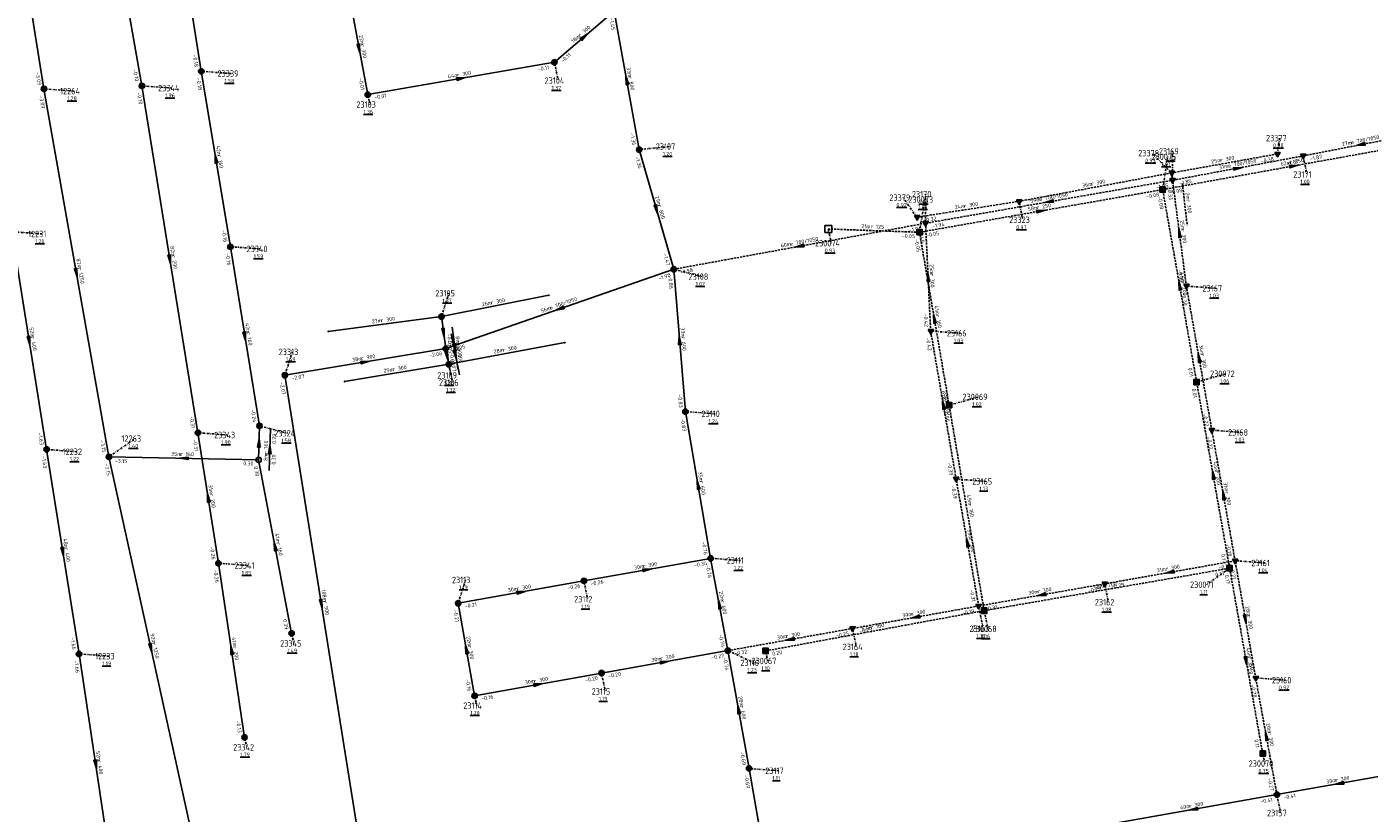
# Model space of a CAD drawing. Extents: x 188323 to 208361, y 565368 to 574910.
# Tile 148 of 256: x 201337 to 201651, y 569708 to 569892. Entities that reach past the tile are written whole.
import ezdxf

# ---------------------------------------------------------------- set-up
doc = ezdxf.new("R2010")
doc.units = 0
doc.linetypes.add('DASHDOT', pattern=[1, 0.5, -0.25, 0, -0.25])
doc.linetypes.add('DASHED', pattern=[0.75, 0.5, -0.25])
doc.layers.get('0').update_dxf_attribs({"linetype": 'CONTINUOUS'})
for name, color, linetype in [('RIO-AFM', 7, 'CONTINUOUS'), ('RIO-BOK', 7, 'CONTINUOUS'), ('RIO-DET', 7, 'CONTINUOUS'), ('RIO-KNP', 7, 'CONTINUOUS'), ('RIO-KNR', 7, 'CONTINUOUS'), ('RIO-LAG_0B', 7, 'CONTINUOUS'), ('RIO-LAG_1B', 7, 'DASHED'), ('RIO-LAG_2B', 7, 'DASHED'), ('RIO-LEN', 7, 'CONTINUOUS'), ('RIO-MVD', 1, 'CONTINUOUS'), ('RIO-VRB', 6, 'DASHDOT'), ('RIO-VRH', 7, 'CONTINUOUS')]:
    doc.layers.add(name, color=color, linetype=linetype)
doc.styles.add('RIO-TXT', font='isocp.shx')

# ---------------------------------------------------------------- blocks, each defined once
blk = doc.blocks.new('L_VHR')
blk.add_lwpolyline([(-0.5, 0), (0.5, 0), (-0.5, 0.15), (-0.5, -0.15), (0.5, 0)])
blk = doc.blocks.new('K_IPG')
blk.add_circle((0, 0), 0.5)
for points in [[(0, 0), (-0.5, 0), (-0.433013, 0.25)], [(0, 0), (-0.433013, -0.25), (-0.5, 0)], [(0, 0), (-0.433013, 0.25), (-0.25, 0.433013)], [(0, 0), (-0.25, -0.433013), (-0.433013, -0.25)], [(0, 0), (-0.25, 0.433013), (0, 0.5)], [(0, 0), (0, -0.5), (-0.25, -0.433013)], [(0, 0), (0, 0.5), (0.25, 0.433013)], [(0, 0), (0.25, 0.433013), (0.433013, 0.25)], [(0, 0), (0.433013, 0.25), (0.5, 0)], [(0, 0), (0.5, 0), (0.433013, -0.25)], [(0, 0), (0.433013, -0.25), (0.25, -0.433013)], [(0, 0), (0.25, -0.433013), (0, -0.5)]]:
    blk.add_solid(points)
at = {"style": 'RIO-TXT', "flags": 1}
blk.add_attdef('KNOOPNAAM', (2, 2), '', height=1, dxfattribs=at)
blk = doc.blocks.new('K_IPR')
blk.add_lwpolyline([(-0.5, -0.5), (0.5, -0.5), (0.5, 0.5), (-0.5, 0.5)], close=True)
blk.add_solid([(-0.5, 0.5), (0.5, 0.5), (-0.5, -0.5), (0.5, -0.5)])
at = {"style": 'RIO-TXT', "flags": 1}
blk.add_attdef('KNOOPNAAM', (2, 2), '', height=1, dxfattribs=at)
blk = doc.blocks.new('K_DIV')
for p, q in [((-0.65, 0.65), (-0.65, -0.65)), ((0.65, 0.65), (-0.65, 0.65)), ((0.65, -0.65), (0.65, 0.65)), ((-0.65, -0.65), (0.65, -0.65))]:
    blk.add_line(p, q)
blk = doc.blocks.new('K_IPD')
blk.add_lwpolyline([(-0.496027, 0.307994), (0.503973, 0.307994), (0.003973, -0.558031)], close=True)
blk.add_solid([(-0.496027, 0.307994), (0.503973, 0.307994), (0.003973, -0.558031)])
at = {"style": 'RIO-TXT', "flags": 1}
blk.add_attdef('KNOOPNAAM', (2, 2), '', height=1, dxfattribs=at)
blk = doc.blocks.new('K_TEE')
for p, q in [((-0.15, 0.25), (0.15, 0.25)), ((0, -0.25), (0, 0.25))]:
    blk.add_line(p, q)
blk.add_circle((0, 0), 0.5)
at = {"style": 'RIO-TXT', "flags": 1}
blk.add_attdef('KNOOPNAAM', (2, 2), '', height=1, dxfattribs=at)
blk = doc.blocks.new('K_FIC')
blk.add_circle((0, 0), 0.0625)
at = {"style": 'RIO-TXT', "flags": 1}
blk.add_attdef('KNOOPNAAM', (2, 2), '', height=1, dxfattribs=at)
blk = doc.blocks.new('189_02______23105_____23109_')
at = {"layer": 'RIO-LAG_0B'}
blk.add_line((0, 0), (1.283, -9.737), dxfattribs=at)
at = {"layer": 'RIO-VRH', "xscale": 2, "yscale": 2, "zscale": 2, "rotation": 277.4824}
blk.add_blockref('L_VHR', (0.6415, -4.8685), dxfattribs=at)
at = {"layer": 'RIO-AFM', "style": 'RIO-TXT'}
blk.add_text('r 300', height=0.9, rotation=277.4824, dxfattribs=at).set_placement((0.9964, -3.7324))
at = {"layer": 'RIO-BOK', "style": 'RIO-TXT'}
for s, p in [('-0.07', (-1.205, -1.5708)), ('-0.08', (-0.6403, -5.8547))]:
    blk.add_text(s, height=0.9, rotation=277.4824, dxfattribs=at).set_placement(p)
at = {"layer": 'RIO-LEN', "style": 'RIO-TXT'}
blk.add_text('8m', height=0.9, rotation=277.4824, dxfattribs=at).set_placement((0.7846, -2.1263))
blk = doc.blocks.new('190_02______23106_____23109_')
at = {"layer": 'RIO-LAG_0B'}
blk.add_line((0, 0), (-1.935, 9.628), dxfattribs=at)
at = {"layer": 'RIO-VRH', "xscale": 2, "yscale": 2, "zscale": 2, "rotation": 281.3481}
blk.add_blockref('L_VHR', (-0.9675, 4.814), dxfattribs=at)
at = {"layer": 'RIO-AFM', "style": 'RIO-TXT'}
blk.add_text('r 300', height=0.9, rotation=281.3481, dxfattribs=at).set_placement((-0.6893, 5.9718))
at = {"layer": 'RIO-BOK', "style": 'RIO-TXT'}
for s, p in [('-0.05', (-3.0314, 7.9796)), ('-0.07', (-2.1792, 3.7444))]:
    blk.add_text(s, height=0.9, rotation=281.3481, dxfattribs=at).set_placement(p)
at = {"layer": 'RIO-LEN', "style": 'RIO-TXT'}
blk.add_text('4m', height=0.9, rotation=281.3481, dxfattribs=at).set_placement((-1.0089, 7.56))
blk = doc.blocks.new('191_02______23378_____23169_')
at = {"layer": 'RIO-LAG_2B'}
blk.add_line((0, 0), (1.127, -9.757), dxfattribs=at)
at = {"layer": 'RIO-AFM', "style": 'RIO-TXT'}
blk.add_text('r 300', height=0.9, rotation=276.5654, dxfattribs=at).set_placement((0.9365, -3.7478))
at = {"layer": 'RIO-LEN', "style": 'RIO-TXT'}
blk.add_text('2m', height=0.9, rotation=276.5654, dxfattribs=at).set_placement((0.7505, -2.1385))
blk = doc.blocks.new('200_02______23374_____23324_')
at = {"layer": 'RIO-LAG_0B'}
blk.add_line((0, 0), (0.248, 9.817), dxfattribs=at)
at = {"layer": 'RIO-VRH', "xscale": 2, "yscale": 2, "zscale": 2, "rotation": 88.5408}
blk.add_blockref('L_VHR', (0.124, 4.9085), dxfattribs=at)
at = {"layer": 'RIO-AFM', "style": 'RIO-TXT'}
blk.add_text('r 160', height=0.9, rotation=88.5408, dxfattribs=at).set_placement((-0.4029, 3.8415))
at = {"layer": 'RIO-BOK', "style": 'RIO-TXT'}
for s, p in [('0.29', (1.558, 6.2223)), ('0.30', (1.435, 1.3639))]:
    blk.add_text(s, height=0.9, rotation=88.5408, dxfattribs=at).set_placement(p)
at = {"layer": 'RIO-LEN', "style": 'RIO-TXT'}
blk.add_text('8m', height=0.9, rotation=88.5408, dxfattribs=at).set_placement((-0.4439, 2.222))

msp = doc.modelspace()

# ---------------------------------------------------------------- linework, layer by layer
at = {"layer": 'RIO-LAG_0B'}
for p, q in [((201340.8, 569877.696), (201322.496, 569991.808)), ((201377.6, 569881.792), (201371.104, 569922.432)), ((201356.4, 569919.488), (201363.696, 569878.4)), ((201412.512, 569897.92), (201416.512, 569876.352)), ((201474.16, 569895.872), (201460.176, 569883.904)), ((201474.16, 569895.872), (201480, 569863.488)), ((201416.512, 569876.352), (201460.176, 569883.904)), ((201384.4, 569840.768), (201377.6, 569881.792)), ((201356, 569791.68), (201340.8, 569877.696)), ((201363.696, 569878.4), (201376.8, 569797.312)), ((201480, 569863.488), (201488.096, 569835.52)), ((201333.296, 569844.288), (201341.408, 569793.408)), ((201391.2, 569798.912), (201384.4, 569840.768)), ((201488.096, 569835.52), (201434.752, 569816.96)), ((201488.096, 569835.52), (201490.8, 569802.24)), ((201433.776, 569824.448), (201458.88, 569829.44)), ((201433.776, 569824.448), (201407.296, 569820.992)), ((201433.776, 569824.448), (201434.752, 569816.96)), ((201434.752, 569816.96), (201397.136, 569810.752)), ((201435.488, 569813.312), (201434.752, 569816.96)), ((201435.488, 569813.312), (201462.608, 569818.368)), ((201397.136, 569810.752), (201414.224, 569703.872)), ((201435.488, 569813.312), (201411.12, 569809.28)), ((201490.8, 569802.24), (201496.704, 569767.936)), ((201391.008, 569790.976), (201391.2, 569798.912)), ((201381.6, 569766.784), (201376.8, 569797.312)), ((201341.408, 569793.408), (201348.992, 569745.6)), ((201356, 569791.68), (201375.632, 569702.336)), ((201391.008, 569790.976), (201356, 569791.68)), ((201398.704, 569750.4), (201391.008, 569790.976)), ((201381.6, 569766.784), (201387.696, 569726.08)), ((201496.704, 569767.936), (201467.088, 569762.688)), ((201496.704, 569767.936), (201500.736, 569746.368)), ((201467.088, 569762.688), (201437.664, 569757.44)), ((201437.664, 569757.44), (201441.504, 569735.808)), ((201348.992, 569745.6), (201356.8, 569694.016)), ((201471.2, 569741.12), (201500.736, 569746.368)), ((201500.736, 569746.368), (201505.712, 569718.848)), ((201441.504, 569735.808), (201471.2, 569741.12)), ((201505.712, 569718.848), (201510.432, 569691.648)), ((201658.464, 569717.888), (201629.152, 569712.704)), ((201629.152, 569712.704), (201590.096, 569705.792))]:
    msp.add_line(p, q, dxfattribs=at)
at = {"layer": 'RIO-LAG_1B'}
for p, q in [((201602.432, 569854.144), (201663.776, 569865.216)), ((201545.568, 569844.16), (201602.432, 569854.144)), ((201610.384, 569809.152), (201602.432, 569854.144)), ((201545.568, 569844.16), (201524.24, 569844.928)), ((201552.48, 569803.776), (201545.568, 569844.16)), ((201618.096, 569765.632), (201610.384, 569809.152)), ((201560.688, 569755.712), (201552.48, 569803.776)), ((201560.688, 569755.712), (201618.096, 569765.632)), ((201618.096, 569765.632), (201625.84, 569722.304)), ((201509.568, 569746.304), (201560.688, 569755.712))]:
    msp.add_line(p, q, dxfattribs=at)
at = {"layer": 'RIO-LAG_2B'}
for p, q in [((201635.296, 569862.016), (201662.256, 569867.264)), ((201629.248, 569862.464), (201604.544, 569858.048)), ((201604.736, 569856.32), (201635.296, 569862.016)), ((201604.544, 569858.048), (201568.832, 569851.392)), ((201604.544, 569858.048), (201604.736, 569856.32)), ((201546.976, 569846.272), (201604.736, 569856.32)), ((201607.968, 569831.616), (201604.736, 569856.32)), ((201544.976, 569847.68), (201568.832, 569851.392)), ((201488.096, 569835.52), (201546.976, 569846.272)), ((201548.176, 569821.056), (201546.976, 569846.272)), ((201607.968, 569831.616), (201613.936, 569797.888)), ((201554.128, 569786.496), (201548.176, 569821.056)), ((201619.376, 569767.36), (201613.936, 569797.888)), ((201559.392, 569756.8), (201554.128, 569786.496)), ((201619.376, 569767.36), (201588.88, 569761.984)), ((201624.192, 569739.968), (201619.376, 569767.36)), ((201588.88, 569761.984), (201559.392, 569756.8)), ((201559.392, 569756.8), (201529.904, 569751.552)), ((201500.736, 569746.368), (201529.904, 569751.552)), ((201629.152, 569712.704), (201624.192, 569739.968))]:
    msp.add_line(p, q, dxfattribs=at)
at = {"layer": 'RIO-VRB'}
for p, q in [((201460.18, 569883.92), (201461.0606, 569879.622)), ((201377.6, 569881.8), (201384.5675, 569881.2713)), ((201340.8, 569877.7), (201347.7675, 569877.1713)), ((201363.7, 569878.4), (201370.6675, 569877.8713)), ((201416.52, 569876.36), (201417.0535, 569874.0316)), ((201480, 569863.5), (201487.075, 569864.2)), ((201629.25, 569862.45), (201629.7835, 569866.1784)), ((201604.54, 569858.05), (201599.8853, 569862.6538)), ((201602.43, 569854.15), (201603.6576, 569861.8177)), ((201604.74, 569856.31), (201604.739, 569863.085)), ((201635.29, 569861.99), (201636.1706, 569857.692)), ((201544.97, 569847.67), (201541.707, 569852.2569)), ((201545.56, 569844.14), (201546.7876, 569851.8077)), ((201546.97, 569846.28), (201546.969, 569853.055)), ((201568.84, 569851.36), (201569.7206, 569847.062)), ((201524.24, 569844.92), (201524.9471, 569841.6068)), ((201333.3, 569844.3), (201340.2675, 569843.7713)), ((201384.4, 569840.8), (201391.3675, 569840.2713)), ((201488.09, 569835.52), (201494.7382, 569833.8)), ((201433.77, 569824.45), (201435.5052, 569829.9192)), ((201607.96, 569831.59), (201614.9275, 569831.0613)), ((201548.17, 569821.08), (201555.1375, 569820.5513)), ((201434.75, 569816.98), (201435.9776, 569810.7123)), ((201397.14, 569810.73), (201398.8752, 569816.1992)), ((201435.48, 569813.34), (201436.3606, 569809.042)), ((201610.38, 569809.17), (201617.3475, 569811.0987)), ((201552.48, 569803.75), (201559.4475, 569805.6787)), ((201490.8, 569802.26), (201497.7675, 569801.7313)), ((201391.2, 569798.9), (201397.8482, 569797.18)), ((201613.94, 569797.91), (201620.9075, 569797.3813)), ((201356, 569791.7), (201362.1269, 569795.9378)), ((201376.8, 569797.3), (201383.7675, 569796.7713)), ((201341.4, 569793.4), (201348.3675, 569792.8713)), ((201554.13, 569786.47), (201561.0975, 569785.9413)), ((201381.6, 569766.8), (201388.5675, 569766.2713)), ((201496.7, 569767.96), (201503.6675, 569767.4313)), ((201619.38, 569767.39), (201626.3475, 569766.8613)), ((201618.09, 569765.63), (201612.672, 569761.7802)), ((201437.67, 569757.42), (201439.4052, 569762.8892)), ((201467.09, 569762.68), (201467.9706, 569758.382)), ((201588.88, 569761.98), (201589.7606, 569757.682)), ((201559.39, 569756.78), (201560.4441, 569751.4971)), ((201560.69, 569755.74), (201561.5706, 569751.442)), ((201529.91, 569751.54), (201530.7906, 569747.242)), ((201398.7, 569750.4), (201399.2335, 569748.0716)), ((201349, 569745.6), (201355.9675, 569745.0713)), ((201500.73, 569746.37), (201506.8569, 569743.5322)), ((201509.57, 569746.28), (201510.1035, 569743.9516)), ((201471.2, 569741.12), (201472.0806, 569736.822)), ((201624.19, 569739.99), (201631.1575, 569739.4613)), ((201441.51, 569735.84), (201442.0435, 569733.5116)), ((201387.7, 569726.1), (201388.2335, 569723.7716)), ((201625.84, 569722.29), (201626.3735, 569719.9616)), ((201505.71, 569718.82), (201512.6775, 569718.2913)), ((201629.15, 569712.71), (201630.0306, 569708.412))]:
    msp.add_line(p, q, dxfattribs=at)

# ---------------------------------------------------------------- block references
at = {"layer": 'RIO-DET'}
for name, p in [('191_02______23378_____23169_', (201607.04, 569855.552)), ('190_02______23106_____23109_', (201437.984, 569810.816)), ('189_02______23105_____23109_', (201436.272, 569821.952)), ('200_02______23374_____23324_', (201393.504, 569788.48))]:
    msp.add_blockref(name, p, dxfattribs=at)
at = {"layer": 'RIO-KNP', "xscale": 1.25, "yscale": 1.25, "zscale": 1.25}
for name, p in [('K_IPG', (201460.176, 569883.904)), ('K_IPG', (201377.6, 569881.792)), ('K_IPG', (201340.8, 569877.696)), ('K_IPG', (201363.696, 569878.4)), ('K_IPG', (201416.512, 569876.352)), ('K_IPG', (201480, 569863.488)), ('K_IPD', (201629.248, 569862.464)), ('K_IPD', (201635.296, 569862.016)), ('K_IPD', (201604.544, 569858.048)), ('K_IPR', (201602.432, 569854.144)), ('K_IPD', (201604.736, 569856.32)), ('K_IPD', (201568.832, 569851.392)), ('K_IPD', (201544.976, 569847.68)), ('K_DIV', (201524.24, 569844.928)), ('K_IPD', (201546.976, 569846.272)), ('K_IPR', (201545.568, 569844.16)), ('K_IPG', (201384.4, 569840.768)), ('K_IPG', (201488.096, 569835.52)), ('K_FIC', (201458.88, 569829.44)), ('K_IPD', (201607.968, 569831.616)), ('K_IPG', (201433.776, 569824.448)), ('K_FIC', (201407.296, 569820.992)), ('K_IPD', (201548.176, 569821.056)), ('K_IPG', (201434.752, 569816.96)), ('K_FIC', (201462.608, 569818.368)), ('K_IPG', (201435.488, 569813.312)), ('K_IPG', (201397.136, 569810.752)), ('K_FIC', (201411.12, 569809.28)), ('K_IPR', (201610.384, 569809.152)), ('K_IPR', (201552.48, 569803.776)), ('K_IPG', (201490.8, 569802.24)), ('K_IPG', (201376.8, 569797.312)), ('K_IPG', (201391.2, 569798.912)), ('K_IPD', (201613.936, 569797.888)), ('K_IPG', (201341.408, 569793.408)), ('K_IPG', (201356, 569791.68)), ('K_TEE', (201391.008, 569790.976)), ('K_IPD', (201554.128, 569786.496)), ('K_IPG', (201381.6, 569766.784)), ('K_IPG', (201496.704, 569767.936)), ('K_IPD', (201619.376, 569767.36)), ('K_IPG', (201467.088, 569762.688)), ('K_IPR', (201618.096, 569765.632)), ('K_IPD', (201588.88, 569761.984)), ('K_IPG', (201437.664, 569757.44)), ('K_IPD', (201559.392, 569756.8)), ('K_IPR', (201560.688, 569755.712)), ('K_IPG', (201398.704, 569750.4)), ('K_IPD', (201529.904, 569751.552)), ('K_IPG', (201348.992, 569745.6)), ('K_IPG', (201500.736, 569746.368)), ('K_IPR', (201509.568, 569746.304)), ('K_IPG', (201471.2, 569741.12)), ('K_IPD', (201624.192, 569739.968)), ('K_IPG', (201441.504, 569735.808)), ('K_IPG', (201387.696, 569726.08)), ('K_IPR', (201625.84, 569722.304)), ('K_IPG', (201505.712, 569718.848)), ('K_IPG', (201629.152, 569712.704))]:
    msp.add_blockref(name, p, dxfattribs=at)
at = {"layer": 'RIO-VRH', "xscale": 2, "yscale": 2, "zscale": 2}
for p, rotation in [((201467.17, 569889.885), 400.4721), ((201414.515, 569887.15), 280.5347), ((201438.35, 569880.14), 9.8227), ((201477.08, 569879.675), 460.2412), ((201648.77, 569864.64), 191.1207), ((201381, 569861.3), 99.4251), ((201620.015, 569859.15), 10.5314), ((201633.1, 569859.68), 10.22), ((201575.855, 569851.295), 189.8485), ((201484.045, 569849.51), 286.1339), ((201573.995, 569849.145), 9.9817), ((201606.35, 569843.95), 97.4298), ((201370.25, 569837.85), 279.1838), ((201517.53, 569840.9), 190.3552), ((201348.4, 569834.7), 280.0313), ((201547.57, 569833.68), 92.7351), ((201606.405, 569831.66), 100.0313), ((201461.42, 569826.25), 199.1646), ((201549.02, 569823.945), 99.7302), ((201337.35, 569818.85), 279.0501), ((201387.8, 569819.85), 279.2264), ((201434.26, 569820.715), 277.4824), ((201489.445, 569818.89), 454.6667), ((201415.945, 569813.855), 369.4342), ((201435.115, 569815.16), 281.3481), ((201610.95, 569814.75), 460.0762), ((201551.15, 569803.775), 99.7789), ((201391.1, 569794.95), 88.5408), ((201373.5, 569791.35), 178.8544), ((201614.235, 569787.4), 100.0498), ((201493.75, 569785.11), 459.7681), ((201379.2, 569782.05), 98.9519), ((201616.66, 569782.65), 100.1145), ((201345.2, 569769.5), 279.0423), ((201394.85, 569770.7), 100.7469), ((201556.76, 569771.625), 100.0546), ((201481.895, 569765.32), 370.1096), ((201604.13, 569764.685), 190.0573), ((201452.38, 569760.05), 370.1358), ((201405.68, 569757.305), 279.0901), ((201498.715, 569757.165), 460.5812), ((201574.135, 569759.38), 189.9992), ((201544.65, 569754.16), 190.0779), ((201621.785, 569753.69), 279.9648), ((201365.815, 569747.005), 282.3934), ((201439.59, 569746.63), 460.0978), ((201515.32, 569748.955), 190.0462), ((201384.65, 569746.45), 458.5321), ((201621.965, 569743.96), 280.1465), ((201485.965, 569743.745), 10.08), ((201456.355, 569738.48), 10.0829), ((201503.22, 569732.595), 460.2543), ((201626.67, 569726.35), 100.3129), ((201352.9, 569719.8), 278.6041), ((201643.805, 569715.295), 190.0025), ((201609.62, 569709.245), 190.0597)]:
    msp.add_blockref('L_VHR', p, dxfattribs=dict(at, rotation=rotation))

# ---------------------------------------------------------------- texts
at = {"layer": 'RIO-AFM', "style": 'RIO-TXT'}
for s, rotation, p in [('r 300', 400.4721, (201466.2255, 569889.7433)), ('r 300', 280.5347, (201414.8649, 569888.0393)), ('r 300', 9.8227, (201437.4663, 569880.4944)), ('r 800', 280.2412, (201477.4378, 569880.5634)), ('e 700/1050', 11.1207, (201646.5542, 569864.714)), ('r 160', 279.4251, (201381.3732, 569862.1832)), ('r 300', 370.0956, (201616.008, 569860.6075)), ('e 700/1050', 10.5314, (201617.7998, 569859.2467)), ('r 250', 10.22, (201632.2142, 569860.0283)), ('r 300', 370.6128, (201585.7993, 569855.058)), ('r 300', 8.7868, (201556.0279, 569849.8854)), ('e 700/1050', 9.8485, (201573.6413, 569851.4181)), ('r 800', 286.1339, (201484.3086, 569850.4297)), ('r 250', 9.9817, (201573.1105, 569849.497)), ('r 125', 357.905, (201534.1087, 569845.0655)), ('e 700/1050', 10.3552, (201515.3153, 569841.0036)), ('r 300', 277.4298, (201606.7484, 569844.8194)), ('r 200', 279.1838, (201370.6396, 569838.7338)), ('r 1250', 280.0313, (201348.7309, 569835.8559)), ('r 300', 272.7351, (201548.0384, 569834.5137)), ('r 200', 280.0313, (201606.7701, 569832.5474)), ('r 300', 11.1947, (201445.4333, 569827.2682)), ('e 700/1050', 379.1646, (201459.2098, 569826.0286)), ('r 300', 367.4038, (201419.6658, 569823.1292)), ('r 160', 279.7302, (201549.3882, 569824.8304)), ('r 160', 279.2264, (201388.1765, 569820.732)), ('r 400', 279.0501, (201337.732, 569819.7315)), ('r 300', 10.5433, (201448.1573, 569816.2083)), ('r 600', 274.6667, (201489.8876, 569819.7391)), ('r 900', 369.4342, (201415.0615, 569814.2268)), ('r 300', 280.0762, (201611.3108, 569815.6374)), ('r 300', 369.4614, (201422.4174, 569811.6772)), ('r 300', 279.7789, (201551.5157, 569804.6604)), ('r 160', 358.8544, (201372.6996, 569791.8767)), ('r 600', 279.7681, (201494.1157, 569785.9954)), ('r 200', 280.0498, (201614.5993, 569788.2875)), ('r 200', 278.9519, (201379.5771, 569782.9298)), ('r 300', 280.1145, (201617.0192, 569783.5371)), ('r 160', 279.7122, (201556.9559, 569780.6309)), ('r 400', 279.0423, (201345.5812, 569770.3812)), ('r 160', 280.7469, (201395.2026, 569771.5919)), ('r 300', 280.0546, (201557.1199, 569772.5118)), ('r 300', 370.1096, (201481.0079, 569765.6789)), ('r 300', 370.0573, (201603.2432, 569765.045)), ('r 300', 370.1358, (201451.4926, 569760.4084)), ('r 300', 369.9992, (201573.2482, 569759.7405)), ('r 200', 9.7751, (201588.5066, 569761.0401)), ('r 900', 279.0901, (201406.122, 569757.923)), ('r 600', 280.5812, (201499.0641, 569758.0549)), ('r 300', 370.0779, (201543.7632, 569754.5193)), ('r 300', 279.9648, (201622.1455, 569754.5764)), ('r 160', 10.4832, (201534.2422, 569751.3542)), ('r 1250', 282.3934, (201366.0992, 569748.1739)), ('r 300', 10.0462, (201514.435, 569749.306)), ('r 200', 278.5321, (201385.0367, 569747.3276)), ('r 300', 280.0978, (201439.9466, 569747.5169)), ('r 300', 10.08, (201485.08, 569744.0955)), ('r 160', 280.1465, (201622.3278, 569744.8482)), ('r 300', 10.0829, (201455.4696, 569738.8304)), ('r 600', 280.2543, (201503.5761, 569733.483)), ('r 300', 280.3129, (201627.0251, 569727.2382)), ('r 400', 278.6041, (201353.2891, 569720.6784)), ('r 300', 370.0025, (201642.9184, 569715.6554)), ('r 300', 370.0597, (201608.7323, 569709.6076))]:
    msp.add_text(s, height=0.9, rotation=rotation, dxfattribs=at).set_placement(p)
at = {"layer": 'RIO-BOK', "style": 'RIO-TXT'}
for s, rotation, p in [('-1.45', 280.2412, (201473.032, 569894.2231)), ('-0.11', 400.4721, (201462.1537, 569883.7649)), ('-0.18', 279.1039, (201375.5927, 569885.6302)), ('-0.11', 9.8227, (201456.3781, 569881.8408)), ('-3.09', 279.12, (201338.8382, 569881.5373)), ('-0.10', 280.0797, (201361.6281, 569882.1958)), ('-0.18', 279.4251, (201376.4489, 569880.1893)), ('-0.01', 280.5347, (201414.4057, 569880.137)), ('-0.10', 279.1838, (201362.5421, 569876.7942)), ('-0.01', 9.8227, (201418.1381, 569875.2194)), ('-3.09', 280.0313, (201339.666, 569876.0772)), ('-1.36', 280.2412, (201477.9118, 569867.2896)), ('-1.36', 286.1339, (201479.045, 569861.7658)), ('-0.38', 370.0956, (201625.4566, 569860.366)), ('-1.87', 10.5314, (201631.5142, 569859.864)), ('-1.87', 11.1207, (201636.9335, 569860.8863)), ('-1.85', 9.8485, (201600.9395, 569854.2292)), ('-0.33', 277.4298, (201603.5335, 569854.7403)), ('-0.08', 10.22, (201604.056, 569853.0206)), ('-1.85', 10.5314, (201606.3721, 569855.1895)), ('-0.08', 9.9817, (201598.6343, 569852.0604)), ('-0.08', 280.0313, (201601.296, 569852.5272)), ('-1.94', 10.3552, (201543.1882, 569844.1657)), ('-0.32', 8.7868, (201546.5672, 569846.5003)), ('-1.94', 9.8485, (201548.5886, 569845.1401)), ('-0.16', 279.4251, (201382.3715, 569844.619)), ('-0.05', 357.905, (201541.4124, 569842.9017)), ('-0.05', 279.7302, (201544.4175, 569842.5232)), ('-0.49', 272.7351, (201545.6391, 569844.8144)), ('-0.05', 9.9817, (201547.1813, 569843.0038)), ('-0.16', 279.2264, (201383.2433, 569839.1933)), ('-1.47', 286.1339, (201485.6217, 569839.0737)), ('-1.98', 10.3552, (201489.7186, 569834.3944)), ('-0.30', 277.4298, (201606.0552, 569835.4767)), ('-1.98', 379.1646, (201484.6664, 569832.883)), ('-0.86', 274.6667, (201486.8093, 569834.0103)), ('-0.30', 280.0762, (201606.8273, 569829.9663)), ('-0.42', 272.7351, (201546.5899, 569825.1093)), ('-2.05', 379.1646, (201436.5324, 569816.1183)), ('-0.42', 279.7789, (201547.0289, 569819.4622)), ('-2.08', 369.4342, (201430.9313, 569814.9481)), ('-2.07', 369.4342, (201398.7511, 569809.5794)), ('0.01', 280.0313, (201608.4081, 569812.4362)), ('-2.07', 279.0901, (201395.9795, 569809.126)), ('0.01', 280.0498, (201609.2465, 569807.5468)), ('-0.83', 274.6667, (201489.0902, 569806.2338)), ('0.00', 279.7302, (201550.5223, 569807.0263)), ('-0.31', 279.1838, (201374.813, 569801.1317)), ('-0.24', 279.2264, (201389.1853, 569802.7262)), ('0.00', 279.7122, (201551.337, 569802.1335)), ('-0.22', 280.0762, (201611.8636, 569801.7056)), ('-0.83', 279.7681, (201489.6586, 569800.6424)), ('-1.63', 279.0501, (201339.4028, 569797.2336)), ('-3.15', 280.0313, (201353.9597, 569795.5032)), ('-0.31', 278.9519, (201375.6357, 569795.6989)), ('-0.22', 280.1145, (201612.8084, 569796.2856)), ('-1.63', 279.0423, (201340.2382, 569791.797)), ('-3.15', 282.3934, (201354.9339, 569790.0318)), ('-3.15', 358.8544, (201357.3724, 569790.2732)), ('0.30', 358.8544, (201387.4128, 569789.6914)), ('0.30', 280.7469, (201389.8864, 569789.3632)), ('-0.39', 279.7789, (201552.0739, 569790.276)), ('-0.39', 280.0546, (201552.9967, 569784.8467)), ('-0.26', 278.9519, (201379.5964, 569770.6349)), ('-0.76', 279.7681, (201494.6444, 569771.7667)), ('-0.18', 280.1145, (201617.2992, 569771.1831)), ('-0.34', 370.1096, (201492.9071, 569765.8783)), ('-0.22', 370.0573, (201615.5851, 569765.3123)), ('0.17', 280.0498, (201616.1161, 569768.8956)), ('-0.26', 278.5321, (201380.424, 569765.2074)), ('-0.76', 280.5812, (201495.5817, 569766.3264)), ('0.17', 9.7751, (201614.8184, 569763.6457)), ('0.17', 280.1465, (201616.9593, 569764.0049)), ('-0.21', 279.9648, (201618.2441, 569765.7685)), ('-0.26', 370.1358, (201463.2977, 569760.5964)), ('-0.26', 370.1096, (201468.7145, 569761.5485)), ('-0.31', 280.0546, (201557.3125, 569760.5755)), ('-0.29', 369.9992, (201585.0823, 569759.9054)), ('-0.29', 370.0573, (201590.5035, 569760.847)), ('-0.21', 370.1358, (201439.295, 569756.2892)), ('-0.21', 280.0978, (201436.5379, 569755.7959)), ('-0.19', 370.0779, (201555.596, 569754.7003)), ('-0.31', 369.9992, (201561.0123, 569755.6454)), ('0.39', 280.7469, (201396.6847, 569753.6413)), ('-0.25', 10.0462, (201526.1164, 569749.4461)), ('-0.25', 370.0779, (201531.5339, 569750.4076)), ('-1.66', 279.0423, (201347.0013, 569749.4335)), ('-0.74', 280.5812, (201498.6125, 569750.1458)), ('-0.27', 10.08, (201496.9381, 569744.2739)), ('-0.74', 280.2543, (201499.6024, 569744.7428)), ('-0.32', 10.0462, (201502.3526, 569745.2357)), ('0.20', 10.4832, (201511.2012, 569745.1581)), ('-1.66', 278.6041, (201347.826, 569744.006)), ('-0.20', 10.08, (201472.8232, 569739.9866)), ('-0.28', 279.9648, (201622.1169, 569743.7891)), ('-0.16', 280.0978, (201439.4244, 569739.6336)), ('-0.20', 10.0829, (201467.4074, 569739.0236)), ('-0.28', 280.3129, (201623.064, 569738.3616)), ('-0.16', 10.0829, (201443.1333, 569734.7067)), ('-0.13', 278.5321, (201385.731, 569729.9506)), ('0.11', 280.1465, (201623.8605, 569725.5523)), ('-0.69', 280.2543, (201503.618, 569722.6081)), ('-0.69', 279.8944, (201504.5721, 569717.1999)), ('-0.27', 280.3129, (201627.054, 569716.4957)), ('-0.41', 370.0597, (201625.3533, 569710.6374)), ('-0.41', 370.0025, (201630.7724, 569711.5755))]:
    msp.add_text(s, height=0.9, rotation=rotation, dxfattribs=at).set_placement(p)
at = {"layer": 'RIO-KNR', "style": 'RIO-TXT'}
for s, p in [('23339', (201381.38, 569880.5213)), ('23104', (201457.8731, 569878.872)), ('12264', (201344.58, 569876.4213)), ('23344', (201367.48, 569877.1213)), ('23103', (201413.866, 569873.2816)), ('23377', (201626.596, 569865.4284)), ('23107', (201483.8875, 569863.45)), ('23169', (201601.5515, 569862.335)), ('23378', (201596.6978, 569861.9038)), ('230075', (201599.8326, 569861.0677)), ('23171', (201632.9831, 569856.942)), ('23379', (201538.5195, 569851.5069)), ('230073', (201542.9626, 569851.0577)), ('23170', (201543.7815, 569852.305)), ('23323', (201566.5331, 569846.312)), ('12231', (201337.08, 569843.0213)), ('230074', (201521.1221, 569840.8568)), ('23340', (201388.18, 569839.5213)), ('23108', (201491.5507, 569833.05)), ('23105', (201432.3177, 569829.1692)), ('23167', (201611.74, 569830.3113)), ('23166', (201551.95, 569819.8013)), ('23313', (201395.6877, 569815.4492)), ('23109', (201432.7901, 569809.9623)), ('230072', (201613.5225, 569810.3487)), ('23106', (201433.1731, 569808.292)), ('230069', (201555.6225, 569804.9287)), ('23110', (201494.58, 569800.9813)), ('23324', (201394.6607, 569796.43)), ('23168', (201617.72, 569796.6313)), ('12263', (201358.9394, 569795.1878)), ('23343', (201380.58, 569796.0213)), ('12232', (201345.18, 569792.1213)), ('23165', (201557.91, 569785.1913)), ('23341', (201385.38, 569765.5213)), ('23111', (201500.48, 569766.6813)), ('23161', (201623.16, 569766.1113)), ('23113', (201436.2177, 569762.1392)), ('230071', (201608.847, 569761.0302)), ('23112', (201464.7831, 569757.632)), ('23162', (201586.5731, 569756.932)), ('23163', (201557.2566, 569750.7471)), ('230068', (201557.7456, 569750.692)), ('23345', (201396.046, 569747.3216)), ('23164', (201527.6031, 569746.492)), ('12233', (201352.78, 569744.3213)), ('230067', (201506.2785, 569743.2016)), ('23116', (201503.6694, 569742.7822)), ('23160', (201627.97, 569738.7113)), ('23115', (201468.8931, 569736.072)), ('23114', (201438.856, 569732.7616)), ('23342', (201385.046, 569723.0216)), ('230070', (201622.5485, 569719.2116)), ('23117', (201509.49, 569717.5413)), ('23157', (201626.8431, 569707.662))]:
    msp.add_text(s, height=1.5, dxfattribs=at).set_placement(p)
at = {"layer": 'RIO-LEN', "style": 'RIO-TXT'}
for s, rotation, p in [('22m', 280.5347, (201414.4689, 569890.1627)), ('18m', 400.4721, (201464.5833, 569888.3401)), ('33m', 280.2412, (201477.0527, 569882.6888)), ('44m', 9.8227, (201435.338, 569880.1259)), ('42m', 279.4251, (201381.0184, 569864.3139)), ('27m', 11.1207, (201644.4348, 569864.2973)), ('25m', 370.0956, (201613.8817, 569860.2275)), ('62m', 10.22, (201630.0884, 569859.6451)), ('31m', 10.5314, (201615.6762, 569858.8519)), ('36m', 370.6128, (201583.6765, 569854.6588)), ('29m', 286.1339, (201483.7074, 569852.5043)), ('59m', 9.8485, (201571.5131, 569851.0486)), ('24m', 8.7868, (201553.8933, 569849.5554)), ('58m', 9.9817, (201570.9833, 569849.1226)), ('21m', 357.905, (201531.9501, 569845.1431)), ('25m', 277.4298, (201606.4681, 569846.9611)), ('82m', 279.1838, (201370.2938, 569840.8659)), ('60m', 10.3552, (201513.1905, 569840.6153)), ('87m', 280.0313, (201348.3536, 569837.9827)), ('25m', 272.7351, (201547.9342, 569836.6712)), ('46m', 280.0313, (201606.3928, 569834.6742)), ('26m', 11.1947, (201443.3145, 569826.8488)), ('56m', 379.1646, (201457.17, 569825.3182)), ('41m', 279.7302, (201549.0221, 569826.9591)), ('27m', 367.4038, (201417.524, 569822.8495)), ('52m', 279.0501, (201337.3912, 569821.8644)), ('42m', 279.2264, (201387.8291, 569822.8639)), ('33m', 274.6667, (201489.7108, 569821.8919)), ('28m', 10.5433, (201446.0337, 569815.8131)), ('34m', 280.0762, (201610.9318, 569817.7639)), ('38m', 369.4342, (201412.9309, 569813.8713)), ('25m', 369.4614, (201420.287, 569811.3208)), ('35m', 279.7789, (201551.1478, 569806.7888)), ('35m', 358.8544, (201370.54, 569791.9185)), ('44m', 280.0498, (201614.2213, 569790.4142)), ('35m', 279.7681, (201493.7482, 569788.1239)), ('31m', 280.1145, (201616.6388, 569785.6633)), ('31m', 278.9519, (201379.2399, 569785.0633)), ('49m', 279.7122, (201556.5905, 569782.7598)), ('41m', 280.7469, (201394.7987, 569773.7138)), ('30m', 280.0546, (201556.7417, 569774.6384)), ('48m', 279.0423, (201345.2407, 569772.5142)), ('30m', 370.1096, (201478.8817, 569765.2983)), ('31m', 370.0573, (201601.1167, 569764.6664)), ('108m', 279.0901, (201405.6941, 569760.5889)), ('30m', 370.1358, (201449.3665, 569760.0269)), ('22m', 280.5812, (201498.6664, 569760.1779)), ('30m', 369.9992, (201571.1213, 569759.364)), ('58m', 9.7751, (201586.3779, 569760.6734)), ('30m', 370.0779, (201541.6367, 569754.14)), ('28m', 279.9648, (201621.7706, 569756.7036)), ('52m', 10.4832, (201532.1182, 569750.9611)), ('92m', 282.3934, (201365.6346, 569750.2833)), ('41m', 278.5321, (201384.7152, 569749.4635)), ('22m', 280.0978, (201439.5668, 569749.6433)), ('30m', 10.0462, (201512.3082, 569748.9292)), ('30m', 10.08, (201482.9534, 569743.7174)), ('44m', 280.1465, (201621.9462, 569746.9742)), ('30m', 10.0829, (201453.343, 569738.4522)), ('28m', 280.2543, (201503.1905, 569735.6083)), ('28m', 280.3129, (201626.6374, 569729.3631)), ('52m', 278.6041, (201352.9649, 569722.8139)), ('30m', 370.0025, (201640.7915, 569715.2788)), ('40m', 370.0597, (201606.6057, 569709.2289))]:
    msp.add_text(s, height=0.9, rotation=rotation, dxfattribs=at).set_placement(p)
at = {"layer": 'RIO-MVD', "style": 'RIO-TXT'}
for s, p in [('%%U1.58', (201383.0375, 569879.1213)), ('%%U1.96', (201369.1375, 569875.7213)), ('%%U1.37', (201459.5306, 569877.472)), ('%%U1.28', (201346.2375, 569875.0213)), ('%%U1.36', (201415.5235, 569871.8816)), ('%%U0.98', (201628.2535, 569864.0284)), ('%%U1.20', (201485.545, 569862.05)), ('%%U0.95', (201598.3553, 569860.5038)), ('%%U1.07', (201602.1276, 569859.6677)), ('%%U1.07', (201603.209, 569860.935)), ('%%U1.00', (201634.6406, 569855.542)), ('%%U1.00', (201545.439, 569850.905)), ('%%U0.92', (201540.177, 569850.1069)), ('%%U1.00', (201545.2576, 569849.6577)), ('%%U0.97', (201568.1906, 569844.912)), ('%%U1.20', (201338.7375, 569841.6213)), ('%%U1.59', (201389.8375, 569838.1213)), ('%%U0.93', (201523.4171, 569839.4568)), ('%%U1.07', (201493.2082, 569831.65)), ('%%U1.03', (201613.3975, 569828.9113)), ('%%U1.37', (201433.9752, 569827.7692)), ('%%U1.03', (201553.6075, 569818.4013)), ('%%U1.49', (201397.3452, 569814.0492)), ('%%U1.26', (201434.4476, 569808.5623)), ('%%U1.32', (201434.8306, 569806.892)), ('%%U1.06', (201615.8175, 569808.9487)), ('%%U1.02', (201557.9175, 569803.5287)), ('%%U1.24', (201496.2375, 569799.5813)), ('%%U1.40', (201360.5969, 569793.7878)), ('%%U1.90', (201382.2375, 569794.6213)), ('%%U1.58', (201396.3182, 569795.03)), ('%%U1.03', (201619.3775, 569795.2313)), ('%%U1.22', (201346.8375, 569790.7213)), ('%%U1.13', (201559.5675, 569783.7913)), ('%%U1.85', (201387.0375, 569764.1213)), ('%%U1.22', (201502.1375, 569765.2813)), ('%%U1.04', (201624.8175, 569764.7113)), ('%%U1.19', (201437.8752, 569760.7392)), ('%%U1.11', (201611.142, 569759.6302)), ('%%U1.19', (201466.4406, 569756.232)), ('%%U1.08', (201588.2306, 569755.532)), ('%%U1.18', (201558.9141, 569749.3471)), ('%%U1.16', (201560.0406, 569749.292)), ('%%U1.49', (201397.7035, 569745.9216)), ('%%U1.18', (201529.2606, 569745.092)), ('%%U1.19', (201354.4375, 569742.9213)), ('%%U1.23', (201505.3269, 569741.3822)), ('%%U1.10', (201508.5735, 569741.8016)), ('%%U0.92', (201629.6275, 569737.3113)), ('%%U1.19', (201470.5506, 569734.672)), ('%%U1.20', (201440.5135, 569731.3616)), ('%%U1.79', (201386.7035, 569721.6216)), ('%%U1.11', (201511.1475, 569716.1413)), ('%%U0.75', (201624.8435, 569717.8116))]:
    msp.add_text(s, height=0.9, dxfattribs=at).set_placement(p)

doc.saveas('drawing.dxf')
